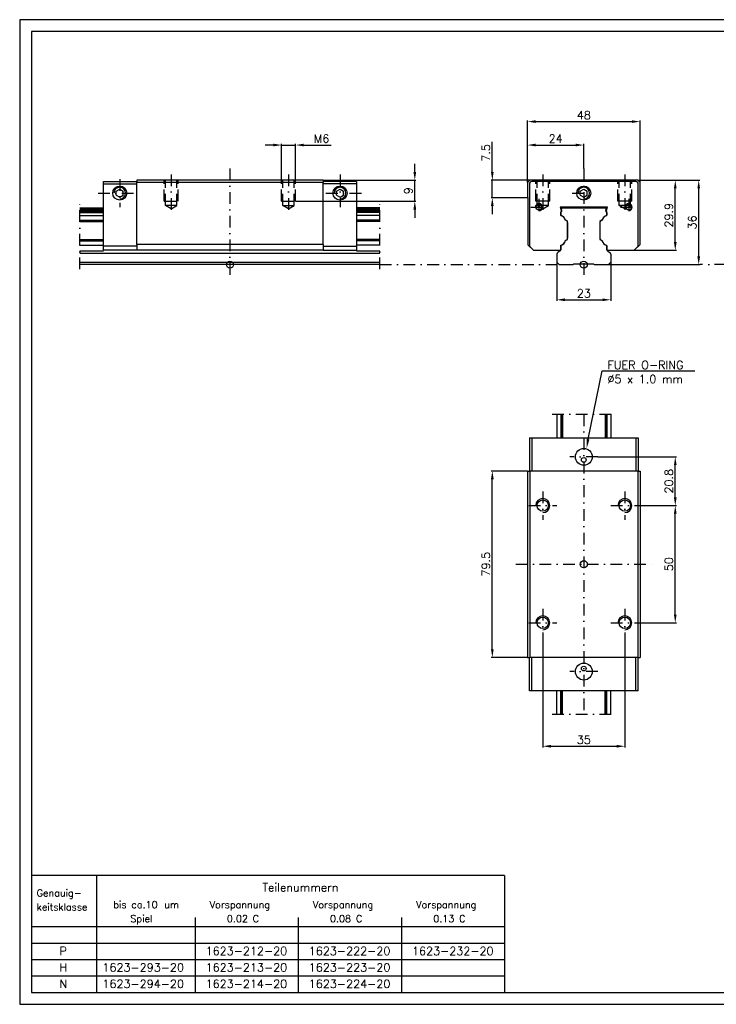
# Model space of a CAD drawing. Extents: x 0 to 594, y 0 to 420.
# Tile 1 of 3: x 0 to 297, y 0 to 420. Entities that reach past the tile are written whole.
import ezdxf

# ---------------------------------------------------------------- set-up
doc = ezdxf.new("R2010")
doc.units = 0
doc.header["$LTSCALE"] = 10
doc.header["$MEASUREMENT"] = 0
for name, pattern in [('AUSGEZOGEN', [0]), ('GESTRICHELT', [0.75, 0.5, -0.25]), ('STRICHPUNKT', [1, 0.5, -0.25, 0, -0.25])]:
    doc.linetypes.add(name, pattern=pattern)
doc.layers.get('0').update_dxf_attribs({"linetype": 'CONTINUOUS'})
doc.layers.get('DEFPOINTS').update_dxf_attribs({"linetype": 'CONTINUOUS'})
for name, color, linetype in [('B3STAR', 3, 'AUSGEZOGEN'), ('L2STAR', 2, 'AUSGEZOGEN'), ('L3STAR', 3, 'AUSGEZOGEN'), ('L5STAR', 7, 'AUSGEZOGEN'), ('M2STAR', 2, 'STRICHPUNKT'), ('T2STAR', 2, 'AUSGEZOGEN'), ('U2STAR', 2, 'GESTRICHELT')]:
    doc.layers.add(name, color=color, linetype=linetype)
doc.styles.add('8SIMPLEX', font='SIMPLEX8')
doc.styles.add('SIMPLEX8', font='SIMPLEX8.shx')
doc.dimstyles.new('B3STAR', dxfattribs={"dimtxt": 3.5, "dimasz": 3.5, "dimexe": 0.5, "dimexo": 0, "dimgap": 1, "dimtad": 1, "dimdec": 4, "dimtxsty": '8SIMPLEX', "dimcen": 1.5, "dimclrd": 2, "dimclre": 2, "dimclrt": 256, "dimazin": 3, "dimtfac": 1, "dimtdec": 4, "dimtmove": 0, "dimatfit": 3, "dimtolj": 1, "dimtzin": 0})

# ---------------------------------------------------------------- blocks, each defined once
blk = doc.blocks.new('*D11')
at = {"color": 2, "linetype": 'BYBLOCK'}
for p, q in [((1451.82, 990.28), (1468.32, 990.28)), ((1467.82, 963.88), (1467.82, 986.78)), ((1450.32, 960.38), (1468.32, 960.38))]:
    blk.add_line(p, q, dxfattribs=at)
for points in [[(1467.24, 986.78), (1468.4, 986.78), (1467.82, 990.28)], [(1467.24, 963.88), (1468.4, 963.88), (1467.82, 960.38)]]:
    blk.add_solid(points, dxfattribs=at)
at = {"layer": 'DEFPOINTS', "color": 0, "linetype": 'BYBLOCK'}
for p in [(1451.82, 990.28), (1467.82, 990.28), (1450.32, 960.38)]:
    blk.add_point(p, dxfattribs=at)
at = {"linetype": 'BYBLOCK', "insert": (1465.07, 975.33), "char_height": 3.5, "attachment_point": 5, "rotation": 90, "style": '8SIMPLEX'}
blk.add_mtext('\\A1;29.9', dxfattribs=at)
blk = doc.blocks.new('*D12')
at = {"color": 2, "linetype": 'BYBLOCK'}
for p, q in [((1451.82, 990.28), (1478.32, 990.28)), ((1477.82, 957.78), (1477.82, 986.78)), ((1439.32, 954.28), (1478.32, 954.28))]:
    blk.add_line(p, q, dxfattribs=at)
for points in [[(1477.24, 986.78), (1478.4, 986.78), (1477.82, 990.28)], [(1477.24, 957.78), (1478.4, 957.78), (1477.82, 954.28)]]:
    blk.add_solid(points, dxfattribs=at)
at = {"layer": 'DEFPOINTS', "color": 0, "linetype": 'BYBLOCK'}
for p in [(1451.82, 990.28), (1477.82, 990.28), (1439.32, 954.28)]:
    blk.add_point(p, dxfattribs=at)
at = {"linetype": 'BYBLOCK', "insert": (1475.07, 972.28), "char_height": 3.5, "attachment_point": 5, "rotation": 90, "style": '8SIMPLEX'}
blk.add_mtext('\\A1;36', dxfattribs=at)
blk = doc.blocks.new('*D3')
at = {"color": 2, "linetype": 'BYBLOCK'}
for p, q in [((1452.32, 851.48), (1468.32, 851.48)), ((1467.82, 804.98), (1467.82, 847.98)), ((1452.32, 801.48), (1468.32, 801.48))]:
    blk.add_line(p, q, dxfattribs=at)
for points in [[(1467.24, 847.98), (1468.4, 847.98), (1467.82, 851.48)], [(1467.24, 804.98), (1468.4, 804.98), (1467.82, 801.48)]]:
    blk.add_solid(points, dxfattribs=at)
at = {"layer": 'DEFPOINTS', "color": 0, "linetype": 'BYBLOCK'}
for p in [(1452.32, 851.48), (1467.82, 851.48), (1452.32, 801.48)]:
    blk.add_point(p, dxfattribs=at)
at = {"linetype": 'BYBLOCK', "insert": (1465.07, 826.48), "char_height": 3.5, "attachment_point": 5, "rotation": 90, "style": '8SIMPLEX'}
blk.add_mtext('\\A1;50', dxfattribs=at)
blk = doc.blocks.new('1623_25_5')
at = {"layer": 'L2STAR'}
for centre in [(-17.5, 25), (17.5, 25), (-17.5, -25), (17.5, -25)]:
    blk.add_arc(centre, 3, 270, 180, dxfattribs=at)
at = {"layer": 'L5STAR'}
for p, q in [((-23.2, 53.95), (-22.2, 53.95)), ((-23.2, 53.95), (-23.2, 39.75)), ((-23.2, 53.65), (-23.2, 39.75)), ((-22.2, 53.95), (22.2, 53.95)), ((-22.2, 53.95), (-22.2, 39.75)), ((22.2, 53.95), (23.2, 53.95)), ((22.2, 53.95), (22.2, 39.75)), ((23.2, 53.95), (23.2, 39.75)), ((23.2, 53.65), (23.2, 39.75)), ((-24, 39.75), (-24, -39.75)), ((-24, 39.75), (-23, 39.75)), ((-23, 39.75), (-23, -39.75)), ((23, 39.75), (-23, 39.75)), ((23, 39.75), (23, -39.75)), ((23, 39.75), (24, 39.75)), ((24, 39.75), (24, -39.75)), ((-24, -39.75), (-23, -39.75)), ((-23.2, -53.95), (-23.2, -39.75)), ((23, -39.75), (-23, -39.75)), ((-22.2, -53.95), (-22.2, -39.75)), ((22.2, -53.95), (22.2, -39.75)), ((23, -39.75), (24, -39.75)), ((23.2, -53.65), (23.2, -39.75)), ((23.2, -53.95), (23.2, -39.75)), ((-22.2, -53.95), (-23.2, -53.95)), ((22.2, -53.95), (-22.2, -53.95)), ((23.2, -53.95), (22.2, -53.95))]:
    blk.add_line(p, q, dxfattribs=at)
for centre, radius in [((0, 45.8), 3.6), ((0, 45.8), 3.6), ((0, 44.5), 1), ((-17.5, 25), 2.4), ((17.5, 25), 2.4), ((-17.5, -25), 2.4), ((17.5, -25), 2.4), ((0, -45.8), 3.6), ((0, -45.8), 3.6), ((0, -44.5), 1)]:
    blk.add_circle(centre, radius, dxfattribs=at)
at = {"layer": 'M2STAR'}
for p, q in [((0, 63.95), (0, -63.95)), ((6, 45.8), (-6, 45.8)), ((-17.5, 31), (-17.5, 19)), ((17.5, 31), (17.5, 19)), ((-23.5, 25), (-11.5, 25)), ((11.5, 25), (23.5, 25)), ((-29, 0), (29, 0)), ((-17.5, -19), (-17.5, -31)), ((17.5, -19), (17.5, -31)), ((-23.5, -25), (-11.5, -25)), ((11.5, -25), (23.5, -25)), ((6, -45.8), (-6, -45.8))]:
    blk.add_line(p, q, dxfattribs=at)
blk = doc.blocks.new('*D4')
at = {"color": 2, "linetype": 'BYBLOCK'}
for p, q in [((1434.82, 872.28), (1468.32, 872.28)), ((1467.82, 854.98), (1467.82, 868.78)), ((1452.32, 851.48), (1468.32, 851.48))]:
    blk.add_line(p, q, dxfattribs=at)
for points in [[(1467.24, 868.78), (1468.4, 868.78), (1467.82, 872.28)], [(1467.24, 854.98), (1468.4, 854.98), (1467.82, 851.48)]]:
    blk.add_solid(points, dxfattribs=at)
at = {"layer": 'DEFPOINTS', "color": 0, "linetype": 'BYBLOCK'}
for p in [(1434.82, 872.28), (1467.82, 872.28), (1452.32, 851.48)]:
    blk.add_point(p, dxfattribs=at)
at = {"linetype": 'BYBLOCK', "insert": (1465.07, 861.88), "char_height": 3.5, "attachment_point": 5, "rotation": 90, "style": '8SIMPLEX'}
blk.add_mtext('\\A1;20.8', dxfattribs=at)
blk = doc.blocks.new('*D2')
at = {"color": 2, "linetype": 'BYBLOCK'}
for p, q in [((1404.82, 866.23), (1389.32, 866.23)), ((1389.82, 790.23), (1389.82, 862.73)), ((1404.82, 786.73), (1389.32, 786.73))]:
    blk.add_line(p, q, dxfattribs=at)
for points in [[(1389.24, 862.73), (1390.4, 862.73), (1389.82, 866.23)], [(1389.24, 790.23), (1390.4, 790.23), (1389.82, 786.73)]]:
    blk.add_solid(points, dxfattribs=at)
at = {"layer": 'DEFPOINTS', "color": 0, "linetype": 'BYBLOCK'}
for p in [(1389.82, 866.23), (1404.82, 866.23), (1404.82, 786.73)]:
    blk.add_point(p, dxfattribs=at)
at = {"linetype": 'BYBLOCK', "insert": (1387.07, 826.48), "char_height": 3.5, "attachment_point": 5, "rotation": 90, "style": '8SIMPLEX'}
blk.add_mtext('\\A1;79.5', dxfattribs=at)
blk = doc.blocks.new('*D1')
at = {"color": 2, "linetype": 'BYBLOCK'}
for p, q in [((1411.32, 795.48), (1411.32, 748.34)), ((1446.32, 795.48), (1446.32, 748.34)), ((1414.82, 748.84), (1442.82, 748.84))]:
    blk.add_line(p, q, dxfattribs=at)
for points in [[(1414.82, 749.42), (1414.82, 748.26), (1411.32, 748.84)], [(1442.82, 749.42), (1442.82, 748.26), (1446.32, 748.84)]]:
    blk.add_solid(points, dxfattribs=at)
at = {"layer": 'DEFPOINTS', "color": 0, "linetype": 'BYBLOCK'}
for p in [(1411.32, 795.48), (1446.32, 795.48), (1446.32, 748.84)]:
    blk.add_point(p, dxfattribs=at)
at = {"linetype": 'BYBLOCK', "insert": (1428.82, 751.59), "char_height": 3.5, "attachment_point": 5, "style": '8SIMPLEX'}
blk.add_mtext('\\A1;35', dxfattribs=at)
blk = doc.blocks.new('*D9')
at = {"color": 2, "linetype": 'BYBLOCK'}
for p, q in [((1296.44, 1005.28), (1292.94, 1005.28)), ((1299.94, 990.28), (1299.94, 1005.78)), ((1299.94, 1005.28), (1305.94, 1005.28)), ((1305.94, 990.28), (1305.94, 1005.78)), ((1309.44, 1005.28), (1321.11, 1005.28))]:
    blk.add_line(p, q, dxfattribs=at)
for points in [[(1296.44, 1005.87), (1296.44, 1004.7), (1299.94, 1005.28)], [(1309.44, 1005.87), (1309.44, 1004.7), (1305.94, 1005.28)]]:
    blk.add_solid(points, dxfattribs=at)
at = {"layer": 'DEFPOINTS', "color": 0, "linetype": 'BYBLOCK'}
for p in [(1305.94, 1005.28), (1299.94, 990.28), (1305.94, 990.28)]:
    blk.add_point(p, dxfattribs=at)
at = {"linetype": 'BYBLOCK', "insert": (1317.02, 1008.03), "char_height": 3.5, "attachment_point": 5, "style": '8SIMPLEX'}
blk.add_mtext('\\A1;M6', dxfattribs=at)
blk = doc.blocks.new('*D8')
at = {"color": 2, "linetype": 'BYBLOCK'}
for p, q in [((1356.77, 993.78), (1356.77, 997.28)), ((1317.69, 990.28), (1357.27, 990.28)), ((1356.77, 981.28), (1356.77, 990.28)), ((1305.94, 981.28), (1357.27, 981.28)), ((1356.77, 977.78), (1356.77, 974.28))]:
    blk.add_line(p, q, dxfattribs=at)
for points in [[(1356.18, 993.78), (1357.35, 993.78), (1356.77, 990.28)], [(1356.18, 977.78), (1357.35, 977.78), (1356.77, 981.28)]]:
    blk.add_solid(points, dxfattribs=at)
at = {"layer": 'DEFPOINTS', "color": 0, "linetype": 'BYBLOCK'}
for p in [(1317.69, 990.28), (1356.77, 990.28), (1305.94, 981.28)]:
    blk.add_point(p, dxfattribs=at)
at = {"linetype": 'BYBLOCK', "insert": (1354.02, 985.78), "char_height": 3.5, "attachment_point": 5, "rotation": 90, "style": '8SIMPLEX'}
blk.add_mtext('\\A1;9', dxfattribs=at)
blk = doc.blocks.new('1623_25_3')
at = {"layer": 'L2STAR'}
for p, q in [((-53.95, 34.4), (-39.75, 34.4)), ((53.95, 34.4), (39.75, 34.4))]:
    blk.add_line(p, q, dxfattribs=at)
for centre in [(-46.95, 30.5), (46.95, 30.5)]:
    blk.add_arc(centre, 2.5, 270, 180, dxfattribs=at)
at = {"layer": 'L5STAR'}
for p, q in [((-53.95, 34.4), (-53.95, 35.4)), ((-53.95, 35.4), (-39.75, 35.4)), ((-53.95, 7.87), (-53.95, 34.4)), ((-53.65, 35.4), (-39.75, 35.4)), ((39.75, 36), (-39.75, 36)), ((-39.75, 36), (-39.75, 35)), ((39.75, 35), (-39.75, 35)), ((-39.75, 8.6), (-39.75, 35)), ((39.75, 36), (39.75, 35)), ((53.95, 35.4), (39.75, 35.4)), ((39.75, 8.6), (39.75, 35)), ((53.95, 35.4), (53.95, 34.4)), ((53.95, 34.4), (53.95, 7.87)), ((-48.45, 31.37), (-46.95, 32.23)), ((-48.45, 29.63), (-48.45, 31.37)), ((-48.45, 29.63), (-46.95, 28.77)), ((-46.95, 32.23), (-45.45, 31.37)), ((-46.95, 28.77), (-45.45, 29.63)), ((-45.45, 29.63), (-45.45, 31.37)), ((45.45, 31.37), (46.95, 32.23)), ((45.45, 29.63), (45.45, 31.37)), ((45.45, 29.63), (46.95, 28.77)), ((46.95, 32.23), (48.45, 31.37)), ((46.95, 28.77), (48.45, 29.63)), ((48.45, 29.63), (48.45, 31.37)), ((39.75, 8.6), (-39.75, 8.6)), ((-39.75, 8.6), (-39.75, 7.87)), ((39.75, 8.6), (39.75, 7.87)), ((-53.95, 6.15), (-53.95, 7.87)), ((-39.75, 7.87), (-53.95, 7.87)), ((-39.75, 6.15), (-53.95, 6.15)), ((-39.75, 7.87), (-39.75, 6.15)), ((-39.75, 6.15), (-39.75, 6.1)), ((39.75, 6.1), (-39.75, 6.1)), ((39.75, 7.87), (53.95, 7.87)), ((39.75, 7.87), (39.75, 6.15)), ((39.75, 6.15), (53.95, 6.15)), ((39.75, 6.15), (39.75, 6.1)), ((53.95, 7.87), (53.95, 6.15))]:
    blk.add_line(p, q, dxfattribs=at)
for centre in [(-46.95, 30.5), (46.95, 30.5)]:
    blk.add_circle(centre, 3, dxfattribs=at)
at = {"layer": 'M2STAR'}
for p, q in [((-25, 38.5), (-25, 21.26)), ((0, 41), (0, -5)), ((25, 38.5), (25, 21.26)), ((46.95, 38.5), (46.95, 24.5)), ((-46.95, 36.5), (-46.95, 24.5)), ((-56.15, 30.5), (-40.95, 30.5)), ((40.95, 30.5), (56.15, 30.5))]:
    blk.add_line(p, q, dxfattribs=at)
at = {"layer": 'U2STAR'}
for p, q in [((-28, 27), (-28, 36)), ((-27.4, 25.2), (-27.4, 36)), ((-22.6, 25.2), (-22.6, 36)), ((-22, 27), (-22, 36)), ((22, 27), (22, 36)), ((22.6, 25.2), (22.6, 36)), ((27.4, 25.2), (27.4, 36)), ((28, 27), (28, 36)), ((-28, 27), (-22, 27)), ((22, 27), (28, 27)), ((-25, 23.76), (-27.4, 25.2)), ((-25, 23.76), (-22.6, 25.2)), ((25, 23.76), (22.6, 25.2)), ((25, 23.76), (27.4, 25.2))]:
    blk.add_line(p, q, dxfattribs=at)
for points in [[(-22.6, 25.2), (-25.21, 25.2), (-25.42, 25.2), (-25.62, 25.2), (-25.82, 25.2), (-26.01, 25.2), (-26.2, 25.2), (-26.38, 25.2), (-26.54, 25.2), (-26.7, 25.2), (-26.84, 25.2), (-26.97, 25.2), (-27.08, 25.2), (-27.18, 25.2), (-27.26, 25.2), (-27.32, 25.2), (-27.36, 25.2), (-27.39, 25.2), (-27.4, 25.2)], [(22.6, 25.2), (25.21, 25.2), (25.42, 25.2), (25.62, 25.2), (25.82, 25.2), (26.01, 25.2), (26.2, 25.2), (26.38, 25.2), (26.54, 25.2), (26.7, 25.2), (26.84, 25.2), (26.97, 25.2), (27.08, 25.2), (27.18, 25.2), (27.26, 25.2), (27.32, 25.2), (27.36, 25.2), (27.39, 25.2), (27.4, 25.2)]]:
    blk.add_lwpolyline(points, dxfattribs=at)
blk = doc.blocks.new('*D7')
at = {"color": 2, "linetype": 'BYBLOCK'}
for p, q in [((1417.32, 955.28), (1417.32, 938.78)), ((1440.32, 955.28), (1440.32, 938.78)), ((1420.82, 939.28), (1436.82, 939.28))]:
    blk.add_line(p, q, dxfattribs=at)
for points in [[(1420.82, 939.87), (1420.82, 938.7), (1417.32, 939.28)], [(1436.82, 939.87), (1436.82, 938.7), (1440.32, 939.28)]]:
    blk.add_solid(points, dxfattribs=at)
at = {"layer": 'DEFPOINTS', "color": 0, "linetype": 'BYBLOCK'}
for p in [(1417.32, 955.28), (1440.32, 955.28), (1440.32, 939.28)]:
    blk.add_point(p, dxfattribs=at)
at = {"linetype": 'BYBLOCK', "insert": (1428.82, 942.03), "char_height": 3.5, "attachment_point": 5, "style": '8SIMPLEX'}
blk.add_mtext('\\A1;23', dxfattribs=at)
blk = doc.blocks.new('*D10')
at = {"color": 2, "linetype": 'BYBLOCK'}
for p, q in [((1389.82, 993.78), (1389.82, 1006.62)), ((1405.82, 990.28), (1389.32, 990.28)), ((1389.82, 982.78), (1389.82, 990.28)), ((1405.12, 982.78), (1389.32, 982.78)), ((1389.82, 979.28), (1389.82, 975.78))]:
    blk.add_line(p, q, dxfattribs=at)
for points in [[(1389.24, 993.78), (1390.4, 993.78), (1389.82, 990.28)], [(1389.24, 979.28), (1390.4, 979.28), (1389.82, 982.78)]]:
    blk.add_solid(points, dxfattribs=at)
at = {"layer": 'DEFPOINTS', "color": 0, "linetype": 'BYBLOCK'}
for p in [(1389.82, 990.28), (1405.82, 990.28), (1405.12, 982.78)]:
    blk.add_point(p, dxfattribs=at)
at = {"linetype": 'BYBLOCK', "insert": (1387.07, 1001.95), "char_height": 3.5, "attachment_point": 5, "rotation": 90, "style": '8SIMPLEX'}
blk.add_mtext('\\A1;7.5', dxfattribs=at)
blk = doc.blocks.new('*D6')
at = {"color": 2, "linetype": 'BYBLOCK'}
for p, q in [((1404.82, 989.28), (1404.82, 1005.78)), ((1408.32, 1005.28), (1425.32, 1005.28)), ((1428.82, 995.28), (1428.82, 1005.78))]:
    blk.add_line(p, q, dxfattribs=at)
for points in [[(1408.32, 1005.87), (1408.32, 1004.7), (1404.82, 1005.28)], [(1425.32, 1005.87), (1425.32, 1004.7), (1428.82, 1005.28)]]:
    blk.add_solid(points, dxfattribs=at)
at = {"layer": 'DEFPOINTS', "color": 0, "linetype": 'BYBLOCK'}
for p in [(1428.82, 1005.28), (1428.82, 995.28), (1404.82, 989.28)]:
    blk.add_point(p, dxfattribs=at)
at = {"linetype": 'BYBLOCK', "insert": (1416.82, 1008.03), "char_height": 3.5, "attachment_point": 5, "style": '8SIMPLEX'}
blk.add_mtext('\\A1;24', dxfattribs=at)
blk = doc.blocks.new('1623_25_1')
at = {"layer": 'L2STAR'}
for centre, radius in [((0, 30.5), 2.5), ((-19.15, 24.5), 1.5), ((19.15, 24.5), 1.5)]:
    blk.add_arc(centre, radius, 270, 180, dxfattribs=at)
at = {"layer": 'L5STAR'}
for p, q in [((-24, 35), (-23, 36)), ((-24, 35), (-24, 28.8)), ((-23.2, 34.4), (-23.2, 7.87)), ((23, 36), (-23, 36)), ((22.2, 35.4), (-22.2, 35.4)), ((23, 36), (24, 35)), ((23.2, 7.87), (23.2, 34.4)), ((24, 8.6), (24, 35)), ((-1.5, 31.37), (0, 32.23)), ((-1.5, 29.63), (-1.5, 31.37)), ((-1.5, 29.63), (0, 28.77)), ((0, 32.23), (1.5, 31.37)), ((0, 28.77), (1.5, 29.63)), ((1.5, 29.63), (1.5, 31.37)), ((-23.7, 28.5), (-24, 28.8)), ((-23.7, 8.3), (-23.7, 28.5)), ((10.04, 24.55), (-10.04, 24.55)), ((-10.04, 24.55), (-9.52, 22.61)), ((-9.85, 22.27), (-9.52, 22.61)), ((-9.85, 20.96), (-9.85, 22.27)), ((9.52, 22.61), (10.04, 24.55)), ((9.52, 22.61), (9.85, 22.27)), ((9.85, 20.96), (9.85, 22.27)), ((-6.9, 18.45), (-7.9, 19.03)), ((-6.9, 10.75), (-6.9, 18.45)), ((7.9, 19.03), (6.9, 18.45)), ((6.9, 18.45), (6.9, 10.75)), ((-7.9, 10.17), (-6.9, 10.75)), ((6.9, 10.75), (7.9, 10.17)), ((24, 8.6), (21.5, 6.1)), ((-21.5, 6.1), (-23.7, 8.3)), ((-23.2, 7.87), (-21.48, 6.15)), ((-21.5, 6.1), (-9.85, 6.1)), ((-21.48, 6.15), (-9.85, 6.15)), ((-9.85, 6.15), (-9.85, 8.24)), ((-9.85, 6.1), (-9.85, 6.15)), ((9.85, 6.15), (9.85, 8.24)), ((9.85, 6.1), (9.85, 6.15)), ((9.85, 6.15), (21.48, 6.15)), ((9.85, 6.1), (21.5, 6.1)), ((21.48, 6.15), (23.2, 7.87))]:
    blk.add_line(p, q, dxfattribs=at)
for centre, radius in [((0, 30.5), 3), ((-19.15, 24.5), 1.2), ((19.15, 24.5), 1.2)]:
    blk.add_circle(centre, radius, dxfattribs=at)
for centre, radius, start, end in [((-22.2, 34.4), 1, 90, 180), ((22.2, 34.4), 1, 0, 90), ((-10.3, 18.55), 2.45, 11.1879, 79.4162), ((10.3, 18.55), 2.45, 100.5838, 168.8121), ((-10.3, 10.65), 2.45, 280.5838, 348.8121), ((10.3, 10.65), 2.45, 191.1879, 259.4162)]:
    blk.add_arc(centre, radius, start, end, dxfattribs=at)
at = {"layer": 'M2STAR'}
for p, q in [((-17.5, 38.5), (-17.5, 21.26)), ((0, 41), (0, -5)), ((17.5, 38.5), (17.5, 21.26)), ((-5, 30.5), (5, 30.5)), ((-19.15, 28), (-19.15, 21)), ((19.15, 28), (19.15, 21)), ((-22.65, 24.5), (-15.65, 24.5)), ((15.65, 24.5), (22.65, 24.5))]:
    blk.add_line(p, q, dxfattribs=at)
at = {"layer": 'U2STAR'}
for p, q in [((-20.5, 27), (-20.5, 36)), ((-19.9, 25.2), (-19.9, 36)), ((-15.1, 25.2), (-15.1, 36)), ((-14.5, 27), (-14.5, 36)), ((14.5, 27), (14.5, 36)), ((15.1, 25.2), (15.1, 36)), ((19.9, 25.2), (19.9, 36)), ((20.5, 27), (20.5, 36)), ((-17.5, 23.76), (-19.9, 25.2)), ((-17.5, 23.76), (-15.1, 25.2)), ((17.5, 23.76), (15.1, 25.2)), ((17.5, 23.76), (19.9, 25.2))]:
    blk.add_line(p, q, dxfattribs=at)
for points in [[(-14.5, 27), (-14.56, 27), (-14.73, 27), (-15, 27), (-15.38, 27), (-15.83, 27), (-16.35, 27), (-16.91, 27), (-17.5, 27), (-18.08, 27), (-18.64, 27), (-19.16, 27), (-19.62, 27), (-19.99, 27), (-20.27, 27), (-20.44, 27), (-20.5, 27)], [(20.5, 27), (20.44, 27), (20.27, 27), (20, 27), (19.62, 27), (19.17, 27), (18.65, 27), (18.09, 27), (17.5, 27), (16.92, 27), (16.36, 27), (15.84, 27), (15.38, 27), (15.01, 27), (14.73, 27), (14.56, 27), (14.5, 27)], [(-15.1, 25.2), (-18.32, 25.2), (-18.51, 25.2), (-18.7, 25.2), (-18.88, 25.2), (-19.04, 25.2), (-19.2, 25.2), (-19.34, 25.2), (-19.47, 25.2), (-19.58, 25.2), (-19.68, 25.2), (-19.76, 25.2), (-19.82, 25.2), (-19.86, 25.2), (-19.89, 25.2), (-19.9, 25.2)], [(19.9, 25.2), (18.12, 25.2), (17.92, 25.2), (17.71, 25.2), (17.5, 25.2), (17.29, 25.2), (17.08, 25.2), (16.88, 25.2), (16.68, 25.2), (16.49, 25.2), (16.3, 25.2), (16.12, 25.2), (15.96, 25.2), (15.8, 25.2), (15.66, 25.2), (15.53, 25.2), (15.42, 25.2), (15.32, 25.2), (15.24, 25.2), (15.18, 25.2), (15.14, 25.2), (15.11, 25.2), (15.1, 25.2)]]:
    blk.add_lwpolyline(points, dxfattribs=at)
blk = doc.blocks.new('*D5')
at = {"color": 2, "linetype": 'BYBLOCK'}
for p, q in [((1404.82, 989.28), (1404.82, 1015.78)), ((1408.32, 1015.28), (1449.32, 1015.28)), ((1452.82, 989.28), (1452.82, 1015.78))]:
    blk.add_line(p, q, dxfattribs=at)
for points in [[(1408.32, 1015.87), (1408.32, 1014.7), (1404.82, 1015.28)], [(1449.32, 1015.87), (1449.32, 1014.7), (1452.82, 1015.28)]]:
    blk.add_solid(points, dxfattribs=at)
at = {"layer": 'DEFPOINTS', "color": 0, "linetype": 'BYBLOCK'}
for p in [(1452.82, 1015.28), (1404.82, 989.28), (1452.82, 989.28)]:
    blk.add_point(p, dxfattribs=at)
at = {"linetype": 'BYBLOCK', "insert": (1428.82, 1018.03), "char_height": 3.5, "attachment_point": 5, "style": '8SIMPLEX'}
blk.add_mtext('\\A1;48', dxfattribs=at)

msp = doc.modelspace()

# ---------------------------------------------------------------- linework, layer by layer
at = {"layer": 'B3STAR', "color": 2}
for p, q in [((242.36971, 241.11835), (248.32961, 270.2165)), ((248.32961, 270.2165), (287.91714, 270.2165))]:
    msp.add_line(p, q, dxfattribs=at)
at = {"layer": 'B3STAR'}
for centre in [(89.62679, 315.52788), (240.5067, 315.52788), (240.5067, 187.72532)]:
    msp.add_circle(centre, 1.5, dxfattribs=at)
at = {"layer": 'B3STAR', "color": 2}
msp.add_solid([(242.94118, 241.0013), (241.79824, 241.2354), (241.66741, 236.93953)], dxfattribs=at)
at = {"layer": 'L2STAR'}
for p, q in [((594, 420), (0, 420)), ((0, 420), (0, 0)), ((25.67679, 339.77788), (35.67679, 339.77788)), ((25.67679, 339.36141), (35.67679, 339.36141)), ((25.67679, 338.77788), (35.67679, 338.77788)), ((25.67679, 338.37788), (35.67679, 338.37788)), ((25.67679, 337.80288), (35.67679, 337.80288)), ((25.67679, 336.4862), (35.67679, 336.4862)), ((153.57679, 339.77788), (143.57679, 339.77788)), ((153.57679, 339.36141), (143.57679, 339.36141)), ((153.57679, 338.77788), (143.57679, 338.77788)), ((153.57679, 338.37788), (143.57679, 338.37788)), ((153.57679, 337.80288), (143.57679, 337.80288)), ((153.57679, 336.4862), (143.57679, 336.4862)), ((230.6567, 337.63719), (230.6567, 336.72363)), ((231.0684, 338.21458), (230.77385, 337.92003)), ((231.17192, 338.60095), (230.99466, 339.26251)), ((231.2775, 339.7524), (231.37257, 339.77788)), ((231.37257, 339.77788), (249.64082, 339.77788)), ((249.73589, 339.7524), (249.64082, 339.77788)), ((249.84147, 338.60095), (250.01873, 339.26251)), ((249.94499, 338.21458), (250.23954, 337.92003)), ((250.3567, 337.63719), (250.3567, 336.72363)), ((25.67679, 334.55324), (35.67679, 334.55324)), ((25.67679, 333.97788), (35.67679, 333.97788)), ((153.57679, 334.55324), (143.57679, 334.55324)), ((153.57679, 333.97788), (143.57679, 333.97788)), ((233.2067, 334.20882), (232.72397, 334.48752)), ((233.6067, 333.516), (233.6067, 326.73976)), ((247.4067, 333.516), (247.4067, 326.73976)), ((247.8067, 334.20882), (248.28942, 334.48752)), ((25.67679, 326.27788), (35.67679, 326.27788)), ((25.67679, 325.70251), (35.67679, 325.70251)), ((25.67679, 323.76956), (35.67679, 323.76956)), ((153.57679, 326.27788), (143.57679, 326.27788)), ((153.57679, 325.70251), (143.57679, 325.70251)), ((153.57679, 323.76956), (143.57679, 323.76956)), ((230.6567, 323.53212), (230.6567, 321.88976)), ((233.2067, 326.04694), (232.72397, 325.76823)), ((247.8067, 326.04694), (248.28942, 325.76823)), ((250.3567, 323.53212), (250.3567, 321.88976)), ((25.67679, 321.42788), (35.67679, 321.42788)), ((25.67679, 320.47525), (153.57679, 320.47525)), ((143.57679, 321.42788), (153.57679, 321.42788)), ((229.0067, 320.01337), (229.0067, 316.52788)), ((230.2567, 321.19694), (229.4067, 320.70619)), ((250.7567, 321.19694), (251.6067, 320.70619)), ((252.0067, 320.01337), (252.0067, 316.52788)), ((25.67679, 316.52788), (153.57679, 316.52788)), ((153.57679, 315.52788), (25.67679, 315.52788)), ((229.0067, 316.52788), (230.0067, 315.52788)), ((230.0067, 315.52788), (236.0067, 315.52788)), ((236.3067, 315.82788), (236.0067, 315.52788)), ((236.3067, 315.82788), (244.7067, 315.82788)), ((244.7067, 315.82788), (245.0067, 315.52788)), ((245.0067, 315.52788), (251.0067, 315.52788)), ((252.0067, 316.52788), (251.0067, 315.52788)), ((229.0067, 251.67532), (229.0067, 241.67532)), ((230.6567, 251.67532), (230.6567, 241.67532)), ((230.98103, 251.67532), (230.98103, 241.67532)), ((231.37257, 251.67532), (231.37257, 241.67532)), ((249.64082, 251.67532), (249.64082, 241.67532)), ((250.03236, 251.67532), (250.03236, 241.67532)), ((250.3567, 251.67532), (250.3567, 241.67532)), ((252.0067, 251.67532), (252.0067, 241.67532)), ((229.0067, 123.77532), (229.0067, 133.77532)), ((230.6567, 123.77532), (230.6567, 133.77532)), ((230.98103, 123.77532), (230.98103, 133.77532)), ((231.37257, 123.77532), (231.37257, 133.77532)), ((249.64082, 123.77532), (249.64082, 133.77532)), ((250.03236, 123.77532), (250.03236, 133.77532)), ((250.3567, 123.77532), (250.3567, 133.77532)), ((252.0067, 123.77532), (252.0067, 133.77532)), ((206.75, 26), (5, 26)), ((206.75, 19), (5, 19)), ((206.75, 12), (5, 12)), ((0, 0), (594, 0))]:
    msp.add_line(p, q, dxfattribs=at)
for centre, radius, start, end in [((231.0567, 337.63719), 0.4, 135, 180), ((230.9567, 336.72363), 0.3, 180, 254.1733799), ((230.2067, 334.07788), 2.45, 14.0894771, 74.1733799), ((231.38103, 339.36603), 0.4, 105, 195), ((230.78555, 338.49742), 0.4, 315, 15), ((250.8067, 334.07788), 2.45, 105.8266201, 165.9105229), ((249.63236, 339.36603), 0.4, 345, 75), ((250.22784, 338.49742), 0.4, 165, 225), ((250.0567, 336.72363), 0.3, 285.8266201, 0), ((249.9567, 337.63719), 0.4, 0, 45), ((232.87397, 334.74733), 0.3, 194.0894771, 240), ((232.8067, 333.516), 0.8, 0, 60), ((248.2067, 333.516), 0.8, 120, 180), ((248.13942, 334.74733), 0.3, 300, 345.9105229), ((230.9567, 323.53212), 0.3, 105.8266201, 180), ((230.2067, 326.17788), 2.45, 285.8266201, 345.9105229), ((232.87397, 325.50842), 0.3, 120, 165.9105229), ((232.8067, 326.73976), 0.8, 300, 0), ((248.2067, 326.73976), 0.8, 180, 240), ((248.13942, 325.50842), 0.3, 14.0894771, 60), ((250.8067, 326.17788), 2.45, 194.0894771, 254.1733799), ((250.0567, 323.53212), 0.3, 0, 74.1733799), ((229.8067, 320.01337), 0.8, 120, 180), ((229.8567, 321.88976), 0.8, 300, 0), ((251.1567, 321.88976), 0.8, 180, 240), ((251.2067, 320.01337), 0.8, 0, 60)]:
    msp.add_arc(centre, radius, start, end, dxfattribs=at)
at = {"layer": 'L3STAR'}
for p, q in [((589, 415), (5, 415)), ((5, 415), (5, 5)), ((206.75, 55), (5, 55)), ((32.75, 55), (32.75, 5)), ((206.75, 55), (206.75, 5)), ((74.75, 37.02078), (74.75, 5)), ((118.75, 37.02078), (118.75, 5)), ((162.75, 37.02078), (162.75, 5)), ((206.75, 33), (5, 33)), ((5, 5), (589, 5))]:
    msp.add_line(p, q, dxfattribs=at)
at = {"layer": 'M2STAR'}
for p, q in [((25.67679, 313.52788), (25.67679, 342.02788)), ((153.57679, 313.52788), (153.57679, 342.02788)), ((153.57679, 315.52788), (230.0067, 315.52788)), ((311.34861, 315.52788), (290.0067, 315.52788)), ((227.0067, 251.67532), (254.0067, 251.67532)), ((227.0067, 123.77532), (254.0067, 123.77532))]:
    msp.add_line(p, q, dxfattribs=at)

# ---------------------------------------------------------------- block references
for name, p in [('1623_25_3', (89.62679, 315.52788)), ('1623_25_1', (240.5067, 315.52788)), ('1623_25_5', (240.5067, 187.72532))]:
    msp.add_blockref(name, p)

# ---------------------------------------------------------------- texts
at = {"layer": 'B3STAR', "style": 'SIMPLEX8'}
for s, p in [('FUER O-RING', (250.58446, 270.95482)), ('%%C5 x 1.0 mm', (250.58446, 264.95482))]:
    msp.add_text(s, height=3.5, dxfattribs=at).set_placement(p)
at = {"layer": 'T2STAR', "style": 'SIMPLEX8'}
for s, height, p in [('Teilenummern', 3.5, (103.48603, 48.11863)), ('Genauig-', 3, (7.249, 45.975)), ('keitsklasse', 3, (7.249, 39.975)), ('bis ca.10', 3, (39.899, 40.975)), ('um', 3, (61.599, 40.975)), ('Vorspannung', 3, (80.999, 40.975)), ('Vorspannung', 3, (124.999, 40.975)), ('Vorspannung', 3, (168.999, 40.975)), ('Spiel', 3, (47.199, 34.975)), ('0.02 C', 3, (88.299, 34.975)), ('0.08 C', 3, (132.299, 34.975)), ('0.13 C', 3, (176.299, 34.975)), ('P', 3.5, (16.949, 20.975)), ('1623-212-20', 3.5, (79.249, 20.975)), ('1623-222-20', 3.5, (123.249, 20.975)), ('1623-232-20', 3.5, (167.249, 20.975)), ('H', 3.5, (16.949, 13.975)), ('1623-293-20', 3.5, (35.249, 13.975)), ('1623-213-20', 3.5, (79.249, 13.975)), ('1623-223-20', 3.5, (123.249, 13.975)), ('N', 3.5, (16.949, 6.975)), ('1623-294-20', 3.5, (35.249, 6.975)), ('1623-214-20', 3.5, (79.249, 6.975)), ('1623-224-20', 3.5, (123.249, 6.975))]:
    msp.add_text(s, height=height, dxfattribs=at).set_placement(p)

# ---------------------------------------------------------------- dimensions: what is measured, and where the dimension line sits
at = {"layer": 'B3STAR'}
for base, p1, p2, picture, middle in [((264.5067, 376.52788), (216.5067, 350.52788), (264.5067, 350.52788), '*D5', (240.5067, 379.27788)), ((240.5067, 366.52788), (216.5067, 350.52788), (240.5067, 356.52788), '*D6', (228.5067, 369.27788)), ((252.0067, 300.52788), (229.0067, 316.52788), (252.0067, 316.52788), '*D7', (240.5067, 303.27788)), ((258.0067, 110.0841), (223.0067, 156.72532), (258.0067, 156.72532), '*D1', (240.5067, 112.8341))]:
    dim = msp.add_linear_dim(base=base, p1=p1, p2=p2, dimstyle='B3STAR', dxfattribs=at)
    dim.commit()
    dim.dimension.update_dxf_attribs({"geometry": picture, "text_midpoint": middle, "insert": (-1188.31202, -638.75679)})
dim = msp.add_linear_dim(base=(117.62679, 366.52788), p1=(111.62679, 351.52788), p2=(117.62679, 351.52788), text='M6', dimstyle='B3STAR', dxfattribs=at)
dim.commit()
dim.dimension.update_dxf_attribs({"geometry": '*D9', "text_midpoint": (128.71012, 369.27788), "insert": (-1188.31202, -638.75679)})
for base, p1, p2, picture, middle in [((201.5067, 351.52788), (216.8067, 344.02788), (217.5067, 351.52788), '*D10', (198.7567, 363.19454)), ((168.45629, 351.52788), (117.62679, 342.52788), (129.37679, 351.52788), '*D8', (165.70629, 347.02788)), ((289.5067, 351.52788), (251.0067, 315.52788), (263.5067, 351.52788), '*D12', (286.7567, 333.52788)), ((279.5067, 351.52788), (262.0067, 321.62788), (263.5067, 351.52788), '*D11', (276.7567, 336.57788)), ((279.5067, 233.52532), (264.0067, 212.72532), (246.5067, 233.52532), '*D4', (276.7567, 223.12532)), ((201.5067, 227.47532), (216.5067, 147.97532), (216.5067, 227.47532), '*D2', (198.7567, 187.72532)), ((279.5067, 212.72532), (264.0067, 162.72532), (264.0067, 212.72532), '*D3', (276.7567, 187.72532))]:
    dim = msp.add_linear_dim(base=base, p1=p1, p2=p2, angle=90, dimstyle='B3STAR', dxfattribs=at)
    dim.commit()
    dim.dimension.update_dxf_attribs({"geometry": picture, "text_midpoint": middle, "insert": (-1188.31202, -638.75679)})

doc.saveas('drawing.dxf')
